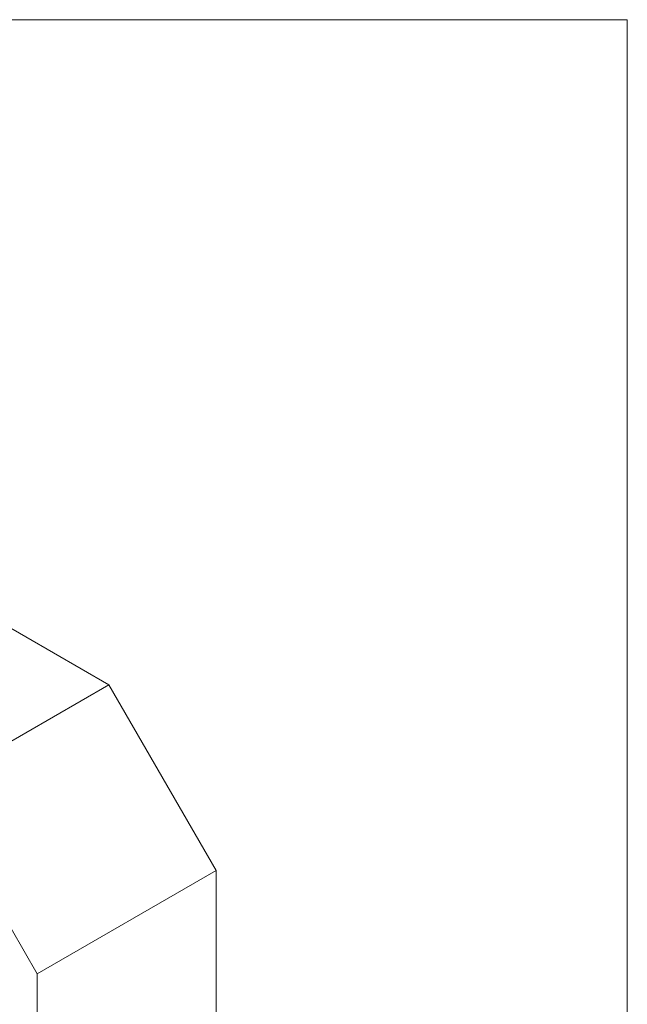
# Model space of a CAD drawing. Header units: inches. Extents: x 0.1 to 10.9, y 0 to 8.5.
# Tile 9 of 9: x 10.344 to 10.944, y 7.477 to 8.451. Entities that reach past the tile are written whole.
import ezdxf

# ---------------------------------------------------------------- set-up
doc = ezdxf.new("R2010")
doc.units = ezdxf.units.IN
doc.header["$MEASUREMENT"] = 0

msp = doc.modelspace()

# ---------------------------------------------------------------- linework, layer by layer
at = {"color": 7, "linetype": 'Continuous', "lineweight": 0}
for p, q in [((0.06218, 8.45061), (10.94446, 8.45061)), ((10.94446, 0.03556), (10.94446, 8.45061)), ((9.5835, 8.28247), (10.43203, 7.79263)), ((10.25525, 7.69058), (10.43203, 7.79263)), ((10.43203, 7.79263), (10.5381, 7.60892)), ((10.36132, 7.50686), (10.25525, 7.69058)), ((10.5381, 7.60892), (10.36132, 7.50686)), ((10.5381, 7.60892), (10.5381, 6.4086)), ((10.36132, 7.50686), (10.36132, 6.30655))]:
    msp.add_line(p, q, dxfattribs=at)

doc.saveas('drawing.dxf')
